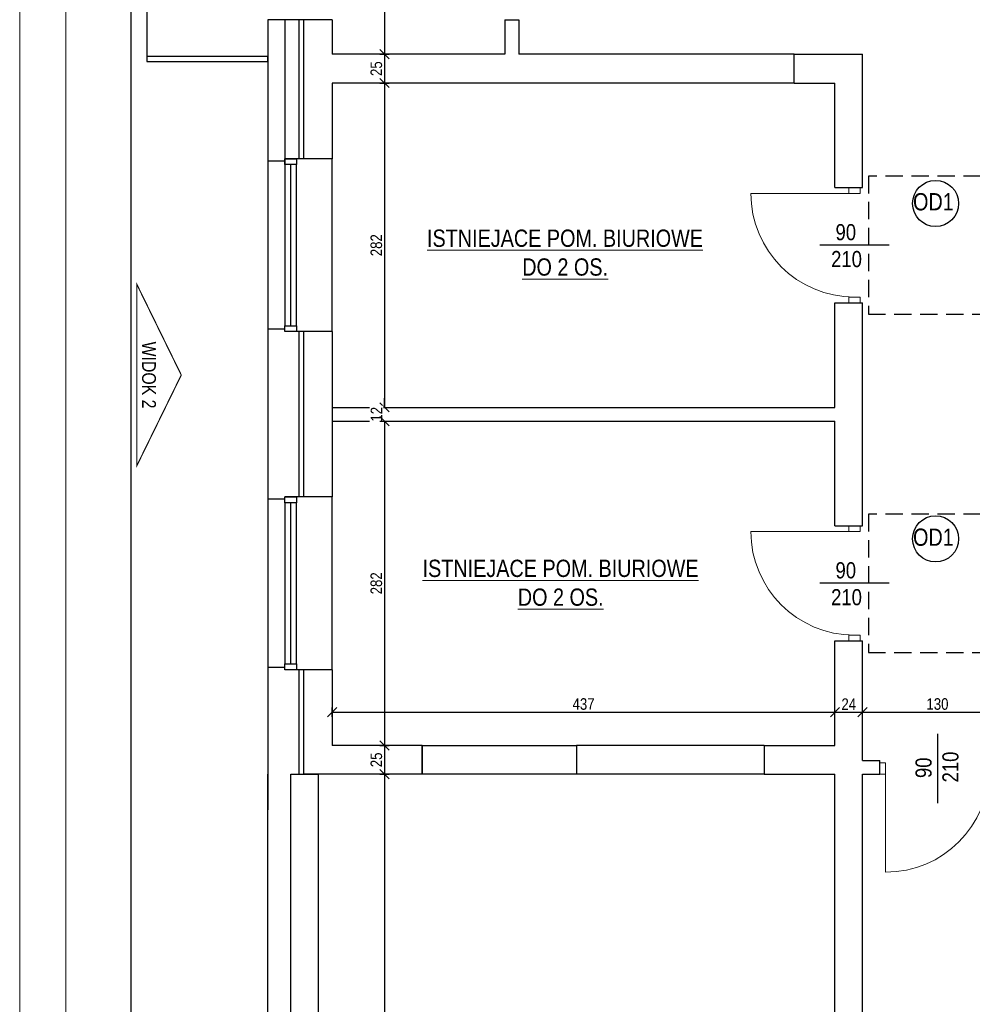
# Model space of a CAD drawing. Header units: millimetres. Extents: x 17147 to 52214, y -18116 to -4632.
# Tile 23 of 186: x 21447 to 22274, y -6310 to -5455. Entities that reach past the tile are written whole.
import ezdxf

# ---------------------------------------------------------------- set-up
doc = ezdxf.new("R2010")
doc.units = ezdxf.units.MM
doc.linetypes.add('DASHED', pattern=[0.75, 0.5, -0.25])
doc.layers.get('Defpoints').update_dxf_attribs({"color": 6})
for name, color, linetype, lineweight in [('A-opis', 130, 'Continuous', 9), ('A-wymiar', 177, 'Continuous', 0), ('A_DRZWI-OKNA', 4, 'Continuous', 13), ('A_SCIANA_ISTN', 253, 'Continuous', 25)]:
    doc.layers.add(name, color=color, linetype=linetype, lineweight=lineweight)
doc.layers.add('r-ramka', color=7, linetype='Continuous', lineweight=0, true_color=0x727169)
doc.styles.get("Standard").update_dxf_attribs({"font": 'ARIALN.TTF'})
doc.styles.add('wymiary', font='ARIALN.TTF')
doc.dimstyles.new('anka 50', dxfattribs={"dimtxt": 10, "dimasz": 8, "dimexe": 4, "dimexo": 0.0625, "dimgap": 2, "dimtad": 1, "dimdec": 0, "dimzin": 0, "dimdsep": 46, "dimtxsty": 'Standard', "dimblk": 'OBLIQUE', "dimcen": 0.09, "dimclrt": 7, "dimadec": 0, "dimazin": 0, "dimtfac": 1, "dimtdec": 0, "dimtix": 1, "dimtofl": 0, "dimtmove": 0, "dimatfit": 3, "dimldrblk": 'OBLIQUE', "dimfxl": 4, "dimfxlon": 1, "dimtfill": 1, "dimtolj": 1, "dimtzin": 0, "dimarcsym": 0})

# ---------------------------------------------------------------- blocks, each defined once
blk = doc.blocks.new('drzwi 900')
at = {"layer": 'A_DRZWI-OKNA'}
for p, q in [((109811.7, -36602.2), (109901.7, -36602.2)), ((109781.7, -36647.2), (109841.7, -36647.2))]:
    blk.add_line(p, q, dxfattribs=at)
for points in [[(109806.7, -36597.2), (109806.7, -36602.2), (109816.7, -36602.2), (109816.7, -36597.2)], [(109806.7, -36692.2), (109806.7, -36697.2), (109816.7, -36697.2), (109816.7, -36692.2)]]:
    blk.add_lwpolyline(points, close=True, dxfattribs=at)
blk.add_arc((109811.7, -36602.2), 90, 270, 0, dxfattribs=at)
blk = doc.blocks.new('_OBLIQUE')
at = {"color": 0, "linetype": 'ByBlock'}
blk.add_line((-0.5, -0.5), (0.5, 0.5), dxfattribs=at)
blk = doc.blocks.new('*D894')
at = {"layer": 'A-wymiar', "color": 0, "lineweight": -2, "transparency": 16777216}
for p, q in [((21759.99, -5285.11), (21767.99, -5285.11)), ((21763.99, -5285.11), (21763.99, -5485.11)), ((21759.99, -5485.11), (21767.99, -5485.11))]:
    blk.add_line(p, q, dxfattribs=at)
at = {"layer": 'Defpoints', "color": 0, "transparency": 16777216}
for p in [(21718.52, -5285.11), (21718.52, -5485.11), (21763.99, -5485.11)]:
    blk.add_point(p, dxfattribs=at)
at = {"layer": 'A-wymiar', "color": 0, "lineweight": -2, "transparency": 16777216, "xscale": 8, "yscale": 8, "zscale": 8}
for p, rotation in [((21763.99, -5285.11), 90), ((21763.99, -5485.11), 270)]:
    blk.add_blockref('_OBLIQUE', p, dxfattribs=dict(at, rotation=rotation))
at = {"layer": 'A-wymiar', "color": 7, "transparency": 16777216, "insert": (21756.89, -5385.11), "char_height": 10, "attachment_point": 5, "rotation": 90, "bg_fill": 3, "box_fill_scale": 1.1, "bg_fill_color": 256, "bg_fill_true_color": 13158600, "bg_fill_transparency": 0}
blk.add_mtext('\\A1;200', dxfattribs=at)
blk = doc.blocks.new('*D895')
at = {"layer": 'A-wymiar', "color": 0, "lineweight": -2, "transparency": 16777216}
for p, q in [((21759.99, -5485.11), (21767.99, -5485.11)), ((21763.99, -5485.11), (21763.99, -5510.11)), ((21759.99, -5510.11), (21767.99, -5510.11))]:
    blk.add_line(p, q, dxfattribs=at)
at = {"layer": 'Defpoints', "color": 0, "transparency": 16777216}
for p in [(21718.52, -5485.11), (21718.52, -5510.11)]:
    blk.add_point(p, dxfattribs=at)
at = {"layer": 'A-wymiar', "color": 0, "lineweight": -2, "transparency": 16777216, "xscale": 8, "yscale": 8, "zscale": 8}
for p, rotation in [((21763.99, -5485.11), 90), ((21763.99, -5510.11), 270)]:
    blk.add_blockref('_OBLIQUE', p, dxfattribs=dict(at, rotation=rotation))
at = {"layer": 'A-wymiar', "color": 7, "transparency": 16777216, "insert": (21756.89, -5497.61), "char_height": 10, "attachment_point": 5, "rotation": 90, "bg_fill": 3, "box_fill_scale": 1.1, "bg_fill_color": 256, "bg_fill_true_color": 13158600, "bg_fill_transparency": 0}
blk.add_mtext('\\A1;25', dxfattribs=at)
at = {"layer": 'Defpoints', "color": 0, "transparency": 16777216}
blk.add_point((21763.99, -5510.11), dxfattribs=at)
blk = doc.blocks.new('*D896')
at = {"layer": 'A-wymiar', "color": 0, "lineweight": -2, "transparency": 16777216}
for p, q in [((21759.99, -5510.11), (21767.99, -5510.11)), ((21763.99, -5510.11), (21763.99, -5791.61)), ((21759.99, -5791.61), (21767.99, -5791.61))]:
    blk.add_line(p, q, dxfattribs=at)
at = {"layer": 'Defpoints', "color": 0, "transparency": 16777216}
for p in [(21718.52, -5510.11), (21718.52, -5791.61), (21763.99, -5791.61)]:
    blk.add_point(p, dxfattribs=at)
at = {"layer": 'A-wymiar', "color": 0, "lineweight": -2, "transparency": 16777216, "xscale": 8, "yscale": 8, "zscale": 8}
for p, rotation in [((21763.99, -5510.11), 90), ((21763.99, -5791.61), 270)]:
    blk.add_blockref('_OBLIQUE', p, dxfattribs=dict(at, rotation=rotation))
at = {"layer": 'A-wymiar', "color": 7, "transparency": 16777216, "insert": (21756.89, -5650.86), "char_height": 10, "attachment_point": 5, "rotation": 90, "bg_fill": 3, "box_fill_scale": 1.1, "bg_fill_color": 256, "bg_fill_true_color": 13158600, "bg_fill_transparency": 0}
blk.add_mtext('\\A1;282', dxfattribs=at)
blk = doc.blocks.new('*D897')
at = {"layer": 'A-wymiar', "color": 0, "lineweight": -2, "transparency": 16777216}
for p, q in [((21763.99, -5791.61), (21763.99, -5783.61)), ((21759.99, -5791.61), (21767.99, -5791.61)), ((21759.99, -5803.61), (21767.99, -5803.61)), ((21763.99, -5803.61), (21763.99, -5811.61))]:
    blk.add_line(p, q, dxfattribs=at)
at = {"layer": 'Defpoints', "color": 0, "transparency": 16777216}
for p in [(21718.52, -5791.61), (21718.52, -5803.61)]:
    blk.add_point(p, dxfattribs=at)
at = {"layer": 'A-wymiar', "color": 0, "lineweight": -2, "transparency": 16777216, "xscale": 8, "yscale": 8, "zscale": 8}
for p, rotation in [((21763.99, -5791.61), 270), ((21763.99, -5803.61), 90)]:
    blk.add_blockref('_OBLIQUE', p, dxfattribs=dict(at, rotation=rotation))
at = {"layer": 'A-wymiar', "color": 7, "transparency": 16777216, "insert": (21756.97, -5797.61), "char_height": 10, "attachment_point": 5, "rotation": 90, "bg_fill": 3, "box_fill_scale": 1.1, "bg_fill_color": 256, "bg_fill_true_color": 13158600, "bg_fill_transparency": 0}
blk.add_mtext('\\A1;12', dxfattribs=at)
at = {"layer": 'Defpoints', "color": 0, "transparency": 16777216}
blk.add_point((21763.99, -5803.61), dxfattribs=at)
blk = doc.blocks.new('*D898')
at = {"layer": 'A-wymiar', "color": 0, "lineweight": -2, "transparency": 16777216}
for p, q in [((21759.99, -5803.61), (21767.99, -5803.61)), ((21763.99, -5803.61), (21763.99, -6085.11)), ((21759.99, -6085.11), (21767.99, -6085.11))]:
    blk.add_line(p, q, dxfattribs=at)
at = {"layer": 'Defpoints', "color": 0, "transparency": 16777216}
for p in [(21718.52, -5803.61), (21718.52, -6085.11), (21763.99, -6085.11)]:
    blk.add_point(p, dxfattribs=at)
at = {"layer": 'A-wymiar', "color": 0, "lineweight": -2, "transparency": 16777216, "xscale": 8, "yscale": 8, "zscale": 8}
for p, rotation in [((21763.99, -5803.61), 90), ((21763.99, -6085.11), 270)]:
    blk.add_blockref('_OBLIQUE', p, dxfattribs=dict(at, rotation=rotation))
at = {"layer": 'A-wymiar', "color": 7, "transparency": 16777216, "insert": (21756.89, -5944.36), "char_height": 10, "attachment_point": 5, "rotation": 90, "bg_fill": 3, "box_fill_scale": 1.1, "bg_fill_color": 256, "bg_fill_true_color": 13158600, "bg_fill_transparency": 0}
blk.add_mtext('\\A1;282', dxfattribs=at)
blk = doc.blocks.new('*D899')
at = {"layer": 'A-wymiar', "color": 0, "lineweight": -2, "transparency": 16777216}
for p, q in [((21759.99, -6085.11), (21767.99, -6085.11)), ((21763.99, -6085.11), (21763.99, -6110.11)), ((21759.99, -6110.11), (21767.99, -6110.11))]:
    blk.add_line(p, q, dxfattribs=at)
at = {"layer": 'Defpoints', "color": 0, "transparency": 16777216}
for p in [(21718.52, -6085.11), (21706.52, -6110.11)]:
    blk.add_point(p, dxfattribs=at)
at = {"layer": 'A-wymiar', "color": 0, "lineweight": -2, "transparency": 16777216, "xscale": 8, "yscale": 8, "zscale": 8}
for p, rotation in [((21763.99, -6085.11), 90), ((21763.99, -6110.11), 270)]:
    blk.add_blockref('_OBLIQUE', p, dxfattribs=dict(at, rotation=rotation))
at = {"layer": 'A-wymiar', "color": 7, "transparency": 16777216, "insert": (21756.89, -6097.61), "char_height": 10, "attachment_point": 5, "rotation": 90, "bg_fill": 3, "box_fill_scale": 1.1, "bg_fill_color": 256, "bg_fill_true_color": 13158600, "bg_fill_transparency": 0}
blk.add_mtext('\\A1;25', dxfattribs=at)
at = {"layer": 'Defpoints', "color": 0, "transparency": 16777216}
blk.add_point((21763.99, -6110.11), dxfattribs=at)
blk = doc.blocks.new('*D900')
at = {"layer": 'A-wymiar', "color": 0, "lineweight": -2, "transparency": 16777216}
for p, q in [((21759.99, -6110.11), (21767.99, -6110.11)), ((21763.99, -6110.11), (21763.99, -6685.61)), ((21759.99, -6685.61), (21767.99, -6685.61))]:
    blk.add_line(p, q, dxfattribs=at)
at = {"layer": 'Defpoints', "color": 0, "transparency": 16777216}
for p in [(21706.52, -6110.11), (21706.52, -6685.61), (21763.99, -6685.61)]:
    blk.add_point(p, dxfattribs=at)
at = {"layer": 'A-wymiar', "color": 0, "lineweight": -2, "transparency": 16777216, "xscale": 8, "yscale": 8, "zscale": 8}
for p, rotation in [((21763.99, -6110.11), 90), ((21763.99, -6685.61), 270)]:
    blk.add_blockref('_OBLIQUE', p, dxfattribs=dict(at, rotation=rotation))
at = {"layer": 'A-wymiar', "color": 7, "transparency": 16777216, "insert": (21756.89, -6397.86), "char_height": 10, "attachment_point": 5, "rotation": 90, "bg_fill": 3, "box_fill_scale": 1.1, "bg_fill_color": 256, "bg_fill_true_color": 13158600, "bg_fill_transparency": 0}
blk.add_mtext('\\A1;576', dxfattribs=at)
blk = doc.blocks.new('*D901')
at = {"layer": 'A-wymiar', "color": 0, "lineweight": -2, "transparency": 16777216}
for p, q in [((21718.52, -6060.28), (21718.52, -6052.28)), ((21718.52, -6056.28), (22155.02, -6056.28)), ((22155.02, -6060.28), (22155.02, -6052.28))]:
    blk.add_line(p, q, dxfattribs=at)
at = {"layer": 'Defpoints', "color": 0, "transparency": 16777216}
for p in [(22155.02, -6056.28), (21718.52, -6085.11), (22155.02, -6085.11)]:
    blk.add_point(p, dxfattribs=at)
at = {"layer": 'A-wymiar', "color": 0, "lineweight": -2, "transparency": 16777216, "xscale": 8, "yscale": 8, "zscale": 8, "rotation": 180}
blk.add_blockref('_OBLIQUE', (21718.52, -6056.28), dxfattribs=at)
at = {"layer": 'A-wymiar', "color": 0, "lineweight": -2, "transparency": 16777216, "xscale": 8, "yscale": 8, "zscale": 8}
blk.add_blockref('_OBLIQUE', (22155.02, -6056.28), dxfattribs=at)
at = {"layer": 'A-wymiar', "color": 7, "transparency": 16777216, "insert": (21936.77, -6049.18), "char_height": 10, "attachment_point": 5, "bg_fill": 3, "box_fill_scale": 1.1, "bg_fill_color": 256, "bg_fill_true_color": 13158600, "bg_fill_transparency": 0}
blk.add_mtext('\\A1;437', dxfattribs=at)
blk = doc.blocks.new('*D902')
at = {"layer": 'A-wymiar', "color": 0, "lineweight": -2, "transparency": 16777216}
for p, q in [((22155.02, -6060.28), (22155.02, -6052.28)), ((22155.02, -6056.28), (22179.02, -6056.28)), ((22179.02, -6060.28), (22179.02, -6052.28))]:
    blk.add_line(p, q, dxfattribs=at)
at = {"layer": 'Defpoints', "color": 0, "transparency": 16777216}
for p in [(22155.02, -6085.11), (22179.02, -6098.11)]:
    blk.add_point(p, dxfattribs=at)
at = {"layer": 'A-wymiar', "color": 0, "lineweight": -2, "transparency": 16777216, "xscale": 8, "yscale": 8, "zscale": 8, "rotation": 180}
blk.add_blockref('_OBLIQUE', (22155.02, -6056.28), dxfattribs=at)
at = {"layer": 'A-wymiar', "color": 0, "lineweight": -2, "transparency": 16777216, "xscale": 8, "yscale": 8, "zscale": 8}
blk.add_blockref('_OBLIQUE', (22179.02, -6056.28), dxfattribs=at)
at = {"layer": 'A-wymiar', "color": 7, "transparency": 16777216, "insert": (22167.02, -6049.26), "char_height": 10, "attachment_point": 5, "bg_fill": 3, "box_fill_scale": 1.1, "bg_fill_color": 256, "bg_fill_true_color": 13158600, "bg_fill_transparency": 0}
blk.add_mtext('\\A1;24', dxfattribs=at)
at = {"layer": 'Defpoints', "color": 0, "transparency": 16777216}
blk.add_point((22179.02, -6056.28), dxfattribs=at)
blk = doc.blocks.new('*D903')
at = {"layer": 'A-wymiar', "color": 0, "lineweight": -2, "transparency": 16777216}
for p, q in [((22179.02, -6060.28), (22179.02, -6052.28)), ((22179.02, -6056.28), (22309.02, -6056.28)), ((22309.02, -6060.28), (22309.02, -6052.28))]:
    blk.add_line(p, q, dxfattribs=at)
at = {"layer": 'Defpoints', "color": 0, "transparency": 16777216}
for p in [(22309.02, -6056.28), (22309.02, -6085.11), (22179.02, -6098.11)]:
    blk.add_point(p, dxfattribs=at)
at = {"layer": 'A-wymiar', "color": 0, "lineweight": -2, "transparency": 16777216, "xscale": 8, "yscale": 8, "zscale": 8, "rotation": 180}
blk.add_blockref('_OBLIQUE', (22179.02, -6056.28), dxfattribs=at)
at = {"layer": 'A-wymiar', "color": 0, "lineweight": -2, "transparency": 16777216, "xscale": 8, "yscale": 8, "zscale": 8}
blk.add_blockref('_OBLIQUE', (22309.02, -6056.28), dxfattribs=at)
at = {"layer": 'A-wymiar', "color": 7, "transparency": 16777216, "insert": (22244.02, -6049.18), "char_height": 10, "attachment_point": 5, "bg_fill": 3, "box_fill_scale": 1.1, "bg_fill_color": 256, "bg_fill_true_color": 13158600, "bg_fill_transparency": 0}
blk.add_mtext('\\A1;130', dxfattribs=at)

msp = doc.modelspace()

# ---------------------------------------------------------------- linework, layer by layer
at = {"layer": 'A-opis', "color": 251, "true_color": 0x616161, "const_width": 1}
for points in [[(21543.81, -4788.57), (21543.81, -6729.61)], [(21549, -5763.56), (21549, -5685), (21587.51, -5763.56)], [(21549, -5763.56), (21549, -5842.12), (21587.51, -5763.56)]]:
    msp.add_lwpolyline(points, dxfattribs=at)
at = {"layer": 'A_SCIANA_ISTN'}
for p, q in [((21662.52, -5455.11), (21662.52, -6141.11)), ((21718.52, -5455.11), (21662.52, -5455.11)), ((21677.52, -5455.11), (21677.52, -5580.86)), ((21689.52, -5455.11), (21689.52, -5575.86)), ((21693.52, -5455.11), (21693.52, -5575.86)), ((21718.52, -5455.11), (21718.52, -5485.11)), ((21868.52, -5455.11), (21880.52, -5455.11)), ((21868.52, -5455.11), (21868.52, -5485.11)), ((21880.52, -5455.11), (21880.52, -5485.11)), ((21868.52, -5485.11), (21718.52, -5485.11)), ((22119.53, -5485.11), (21880.52, -5485.11)), ((22119.53, -5485.11), (22179.02, -5485.11)), ((22119.53, -5510.11), (22119.53, -5485.11)), ((22179.02, -5600.86), (22179.02, -5485.11)), ((21718.52, -5510.11), (21718.52, -5575.86)), ((22020.52, -5510.11), (21718.52, -5510.11)), ((22119.53, -5510.11), (22020.52, -5510.11)), ((22119.53, -5510.11), (22155.02, -5510.11)), ((22155.02, -5600.86), (22155.02, -5510.11)), ((21662.52, -5577.86), (21662.52, -5723.86)), ((21677.52, -5577.86), (21662.52, -5577.86)), ((21718.52, -5575.86), (21677.52, -5575.86)), ((21718.52, -5725.86), (21718.52, -5575.86)), ((22155.02, -5600.86), (22179.02, -5600.86)), ((22155.02, -5791.61), (22155.02, -5700.86)), ((22155.02, -5700.86), (22179.02, -5700.86)), ((22179.02, -5894.36), (22179.02, -5700.86)), ((21677.52, -5723.86), (21662.52, -5723.86)), ((21718.52, -5725.86), (21677.52, -5725.86)), ((21689.52, -5725.86), (21689.52, -5869.36)), ((21693.52, -5725.86), (21693.52, -5869.36)), ((21718.52, -5725.86), (21718.52, -5869.36)), ((21718.52, -5791.61), (21718.52, -5803.61)), ((21718.52, -5791.61), (22155.02, -5791.61)), ((21718.52, -5803.61), (22155.02, -5803.61)), ((22155.02, -5894.36), (22155.02, -5803.61)), ((21662.52, -5871.36), (21662.52, -6017.36)), ((21677.52, -5871.36), (21662.52, -5871.36)), ((21718.52, -5869.36), (21677.52, -5869.36)), ((21718.52, -6019.36), (21718.52, -5869.36)), ((22155.02, -5894.36), (22179.02, -5894.36)), ((22155.02, -6085.11), (22155.02, -5994.36)), ((22155.02, -5994.36), (22179.02, -5994.36)), ((22179.02, -6098.11), (22179.02, -5994.36)), ((21677.52, -6017.36), (21662.52, -6017.36)), ((21718.52, -6019.36), (21677.52, -6019.36)), ((21689.52, -6019.36), (21689.52, -6110.11)), ((21693.52, -6019.36), (21693.52, -6110.11)), ((21718.52, -6019.36), (21718.52, -6085.11)), ((21796.52, -6085.11), (21718.52, -6085.11)), ((21796.52, -6085.11), (21796.52, -6110.11)), ((22093.52, -6085.11), (21930.52, -6085.11)), ((21930.52, -6085.11), (21930.52, -6110.11)), ((22093.52, -6085.11), (22155.02, -6085.11)), ((22093.52, -6085.11), (22093.52, -6110.11)), ((22179.02, -6098.11), (22194.02, -6098.11)), ((22194.02, -6110.11), (22194.02, -6098.11)), ((21662.52, -6729.61), (21662.52, -6110.11)), ((21682.52, -6110.11), (21706.52, -6110.11)), ((21682.52, -6332.86), (21682.52, -6110.11)), ((21796.52, -6110.11), (21693.52, -6110.11)), ((21706.52, -6330.86), (21706.52, -6110.11)), ((22093.52, -6110.11), (21930.52, -6110.11)), ((22093.52, -6110.11), (22155.02, -6110.11)), ((22155.02, -6355.86), (22155.02, -6110.11)), ((22179.02, -6110.11), (22194.02, -6110.11)), ((22179.02, -6355.86), (22179.02, -6110.11))]:
    msp.add_line(p, q, dxfattribs=at)
at = {"layer": 'A_SCIANA_ISTN', "color": 4}
for p, q in [((21682.52, -5720.86), (21682.52, -5580.86)), ((21682.52, -6014.36), (21682.52, -5874.36))]:
    msp.add_line(p, q, dxfattribs=at)
at = {"layer": 'A_SCIANA_ISTN'}
msp.add_lwpolyline([(21557.58, -5301.41), (21557.58, -5491.41), (21662.52, -5491.41)], dxfattribs=at)
for points in [[(21557.58, -5491.41), (21662.52, -5491.41), (21662.52, -5487.09), (21557.58, -5487.09)], [(21796.52, -6085.11), (21930.52, -6085.11), (21930.52, -6110.11), (21796.52, -6110.11)]]:
    msp.add_lwpolyline(points, close=True, dxfattribs=at)
at = {"layer": 'A_SCIANA_ISTN', "color": 4}
for points in [[(21677.52, -5580.86), (21677.52, -5575.86), (21687.52, -5575.86), (21687.52, -5580.86)], [(21687.52, -5720.86), (21687.52, -5580.86), (21677.52, -5580.86), (21677.52, -5720.86)], [(21677.52, -5725.86), (21677.52, -5720.86), (21687.52, -5720.86), (21687.52, -5725.86)], [(21677.52, -5874.36), (21677.52, -5869.36), (21687.52, -5869.36), (21687.52, -5874.36)], [(21687.52, -6014.36), (21687.52, -5874.36), (21677.52, -5874.36), (21677.52, -6014.36)], [(21677.52, -6019.36), (21677.52, -6014.36), (21687.52, -6014.36), (21687.52, -6019.36)]]:
    msp.add_lwpolyline(points, close=True, dxfattribs=at)
for points in [[(21677.52, -5575.86), (21687.52, -5575.86)], [(21677.52, -5869.36), (21687.52, -5869.36)]]:
    msp.add_lwpolyline(points, dxfattribs=at)
at = {"layer": 'A_SCIANA_ISTN', "linetype": 'DASHED', "ltscale": 30}
for points in [[(22184.02, -5710.86), (22304.02, -5710.86), (22304.02, -5590.86), (22184.02, -5590.86)], [(22184.02, -6004.36), (22304.02, -6004.36), (22304.02, -5884.36), (22184.02, -5884.36)]]:
    msp.add_lwpolyline(points, close=True, dxfattribs=at)
at = {"layer": 'A_SCIANA_ISTN', "color": 0}
for points in [[(22202.02, -5650.86), (22142.02, -5650.86)], [(22202.02, -5944.36), (22142.02, -5944.36)], [(22244.02, -6075.11), (22244.02, -6135.11)]]:
    msp.add_lwpolyline(points, dxfattribs=at)
for centre in [(22242.4, -5614.62), (22242.4, -5905.8)]:
    msp.add_circle(centre, 20, dxfattribs=at)
at = {"layer": 'r-ramka'}
for points in [[(25447.23, -7501.78), (25447.23, -4731.78), (21447.23, -4731.78), (21447.23, -7501.78), (25447.23, -7501.78), (25447.23, -4731.78)], [(25407.23, -7461.78), (25407.23, -4771.78), (21487.23, -4771.78), (21487.23, -7461.78), (25407.23, -7461.78), (25407.23, -4771.78)]]:
    msp.add_lwpolyline(points, dxfattribs=at)

# ---------------------------------------------------------------- block references
at = {"layer": 'A_SCIANA_ISTN', "xscale": -1}
for p in [(131983.72, 30996.34), (131983.72, 30702.84)]:
    msp.add_blockref('drzwi 900', p, dxfattribs=at)
at = {"layer": 'A_SCIANA_ISTN', "xscale": -1, "rotation": 90}
msp.add_blockref('drzwi 900', (-14403.18, 103706.59), dxfattribs=at)

# ---------------------------------------------------------------- texts
at = {"layer": 'A-opis', "color": 156, "true_color": 0x0f468a, "char_height": 15, "attachment_point": 1, "style": 'wymiary'}
for insert in [(21793.45, -5637.28), (21789.62, -5923.86)]:
    msp.add_mtext_dynamic_manual_height_columns('\\pi7.3978;{\\LISTNIEJACE POM. BIURIOWE\\P\\pi90.072;DO 2 OS.}', width=251.8795, gutter_width=12.5, heights=[0], dxfattribs=dict(at, insert=insert))
at = {"layer": 'A-opis', "color": 251, "true_color": 0x616161, "insert": (21559.4, -5763.56), "char_height": 12, "attachment_point": 5, "rotation": 270}
msp.add_mtext_dynamic_manual_height_columns('WIDOK 2 ', width=156.1408, gutter_width=12.5, heights=[0], dxfattribs=at)
at = {"layer": 'A_SCIANA_ISTN', "attachment_point": 1}
for s, width, insert, char_height in [('OD1', 50.2602, (22222.82, -5605.65), 15), (' {\\H1.1667x;90\\P210}', 80.5305, (22151.69, -5632.55), 12), ('OD1', 50.2602, (22222.82, -5896.82), 15), (' {\\H1.1667x;90\\P210}', 80.5305, (22151.69, -5926.05), 12)]:
    msp.add_mtext_dynamic_manual_height_columns(s, width=width, gutter_width=508.17, heights=[0], dxfattribs=dict(at, insert=insert, char_height=char_height))
at = {"layer": 'A_SCIANA_ISTN', "insert": (22224.94, -6117.22), "char_height": 12, "attachment_point": 1, "rotation": 90}
msp.add_mtext_dynamic_manual_height_columns(' {\\H1.1667x;90\\P210}', width=80.5305, gutter_width=508.17, heights=[0], dxfattribs=at)

# ---------------------------------------------------------------- next in the draw order: dimensions: what is measured, and where the dimension line sits
at = {"layer": 'A-wymiar'}
dim = msp.add_linear_dim(base=(21763.99, -5485.11), p1=(21718.52, -5285.11), p2=(21718.52, -5485.11), angle=90, dimstyle='anka 50', override={"dimtmove": 1}, dxfattribs=at)
dim.commit()
dim.dimension.update_dxf_attribs({"geometry": '*D894', "text_midpoint": (21756.89, -5385.11)})

# ---------------------------------------------------------------- next in the draw order: dimensions: what is measured, and where the dimension line sits
dim = msp.add_linear_dim(base=(21763.99, -5510.11), p1=(21718.52, -5485.11), p2=(21718.52, -5510.11), angle=90, dimstyle='anka 50', override={"dimtmove": 1}, dxfattribs=at)
dim.commit()
dim.dimension.update_dxf_attribs({"geometry": '*D895', "text_midpoint": (21756.89, -5497.61)})

# ---------------------------------------------------------------- next in the draw order: dimensions: what is measured, and where the dimension line sits
dim = msp.add_linear_dim(base=(21763.99327531, -5791.60979355), p1=(21718.51754618, -5510.10979355), p2=(21718.51754618, -5791.60979355), angle=90, dimstyle='anka 50', override={"dimtmove": 1}, dxfattribs=at)
dim.commit()
dim.dimension.update_dxf_attribs({"geometry": '*D896', "text_midpoint": (21756.88754544, -5650.85979355)})

# ---------------------------------------------------------------- next in the draw order: dimensions: what is measured, and where the dimension line sits
dim = msp.add_linear_dim(base=(21763.99, -5803.61), p1=(21718.52, -5791.61), p2=(21718.52, -5803.61), angle=90, dimstyle='anka 50', override={"dimtmove": 1}, dxfattribs=at)
dim.commit()
dim.dimension.update_dxf_attribs({"geometry": '*D897', "text_midpoint": (21756.97, -5797.61)})

# ---------------------------------------------------------------- next in the draw order: dimensions: what is measured, and where the dimension line sits
dim = msp.add_linear_dim(base=(21763.99327531, -6085.10979355), p1=(21718.51754618, -5803.60979355), p2=(21718.51754618, -6085.10979355), angle=90, dimstyle='anka 50', override={"dimtmove": 1}, dxfattribs=at)
dim.commit()
dim.dimension.update_dxf_attribs({"geometry": '*D898', "text_midpoint": (21756.88754544, -5944.35979355)})

# ---------------------------------------------------------------- next in the draw order: dimensions: what is measured, and where the dimension line sits
dim = msp.add_linear_dim(base=(21763.99, -6110.11), p1=(21718.52, -6085.11), p2=(21706.52, -6110.11), angle=90, dimstyle='anka 50', override={"dimtmove": 1}, dxfattribs=at)
dim.commit()
dim.dimension.update_dxf_attribs({"geometry": '*D899', "text_midpoint": (21756.89, -6097.61)})

# ---------------------------------------------------------------- next in the draw order: dimensions: what is measured, and where the dimension line sits
dim = msp.add_linear_dim(base=(22155.01754618, -6056.28337237), p1=(21718.51754618, -6085.10979355), p2=(22155.01754618, -6085.10979355), dimstyle='anka 50', dxfattribs=at)
dim.commit()
dim.dimension.update_dxf_attribs({"geometry": '*D901', "text_midpoint": (21936.76754618, -6049.17764249)})
dim = msp.add_linear_dim(base=(21763.99327531, -6685.60979355), p1=(21706.51754618, -6110.10979355), p2=(21706.51754618, -6685.60979355), angle=90, dimstyle='anka 50', override={"dimtmove": 1}, dxfattribs=at)
dim.commit()
dim.dimension.update_dxf_attribs({"geometry": '*D900', "text_midpoint": (21756.88754544, -6397.85979355)})

# ---------------------------------------------------------------- next in the draw order: dimensions: what is measured, and where the dimension line sits
dim = msp.add_linear_dim(base=(22179.02, -6056.28), p1=(22155.02, -6085.11), p2=(22179.02, -6098.11), dimstyle='anka 50', override={"dimtmove": 1}, dxfattribs=at)
dim.commit()
dim.dimension.update_dxf_attribs({"geometry": '*D902', "text_midpoint": (22167.02, -6049.26)})

# ---------------------------------------------------------------- next in the draw order: dimensions: what is measured, and where the dimension line sits
dim = msp.add_linear_dim(base=(22309.02, -6056.28), p1=(22179.02, -6098.11), p2=(22309.02, -6085.11), dimstyle='anka 50', override={"dimtmove": 1}, dxfattribs=at)
dim.commit()
dim.dimension.update_dxf_attribs({"geometry": '*D903', "text_midpoint": (22244.02, -6049.18)})

doc.saveas('drawing.dxf')
